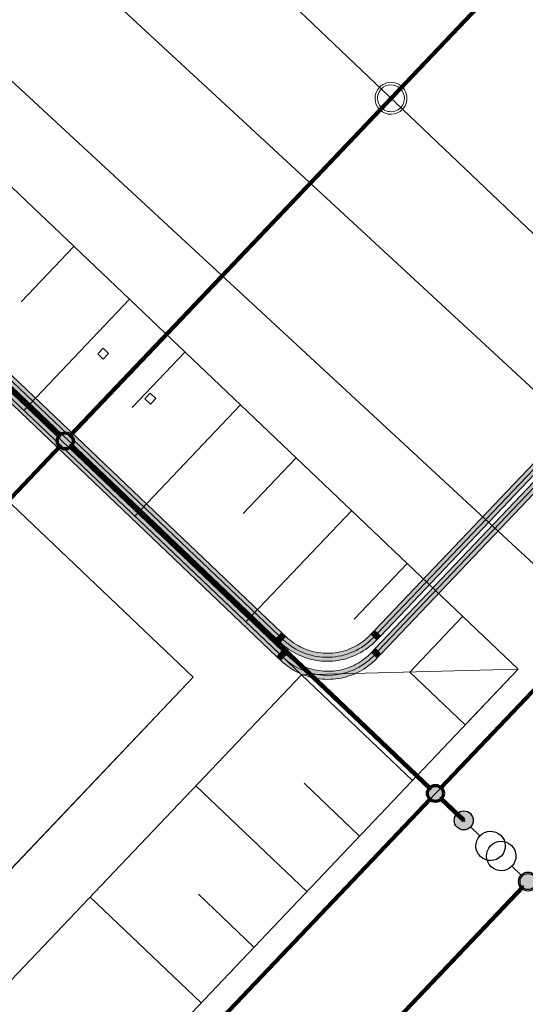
# Model space of a CAD drawing. Header units: metres. Extents: x 32343130.2 to 32343186.6, y 5699222 to 5699276.9.
# Tile 26 of 43: x 32343169.6 to 32343173.6, y 5699228.4 to 5699236.1. Entities that reach past the tile are written whole.
import ezdxf

# ---------------------------------------------------------------- set-up
doc = ezdxf.new("R2010")
doc.units = ezdxf.units.M
doc.linetypes.add('Mitte 1', pattern=[0.03, 0.012, -0.006, 0.006, -0.006])
for name, color, linetype, lineweight in [('0-1', 7, 'Continuous', 5), ('A-DETL-MBND', 7, 'Continuous', 18), ('E-POWR-CNTR', 7, 'Mitte 1', 25)]:
    doc.layers.add(name, color=color, linetype=linetype, lineweight=lineweight)
for name, color, linetype, lineweight, true_color in [('A-DETL-1', 254, 'Continuous', 18, 0xbebebe), ('A-DETL-MBND-1', 7, 'Continuous', 5, 0xcccccc), ('A-DETL-MBND-2', 1, 'Continuous', 5, 0xff0000), ('A-DETL-MBND-5', 1, 'Continuous', 18, 0xff0000), ('A-FLOR-HRAL-1', 7, 'Continuous', 5, 0xcccccc), ('A-FLOR-HRAL-2', 7, 'Continuous', 9, 0xcccccc), ('A-GENM-1', 7, 'Continuous', 5, 0xcccccc), ('A-MASS-1', 7, 'Continuous', 9, 0xcccccc), ('A-MASS-2', 7, 'Continuous', 5, 0xcccccc), ('E-POWR-CNDT-1', 7, 'Continuous', 70, 0x008040), ('E-POWR-CNDT-2', 7, 'Continuous', 70, 0x804000), ('E-POWR-CNDT-3', 5, 'Continuous', 35, 0x0000ff), ('E-POWR-CNTR-1', 7, 'Mitte 1', 70, 0x008040), ('E-POWR-CNTR-2', 7, 'Mitte 1', 70, 0x804000), ('G-IMPT-1', 7, 'Continuous', 70, 0x008040), ('G-IMPT-2', 5, 'Continuous', 35, 0x0000ff), ('G-IMPT-3', 5, 'Continuous', 25, 0x0000ff), ('S-COLS-1', 7, 'Continuous', 5, 0xcccccc), ('S-COLS-2', 7, 'Continuous', 9, 0xcccccc)]:
    doc.layers.add(name, color=color, linetype=linetype, lineweight=lineweight, true_color=true_color)

# ---------------------------------------------------------------- blocks, each defined once
blk = doc.blocks.new('Familie1 - Familie1-3512655-TGA_190_LP5_GR_FU-TGA-01_G_')
at = {"layer": 'A-DETL-MBND-1'}
for p, q in [((28.1, 0.5), (0, 0.5)), ((0, -0.5), (28.1, -0.5))]:
    blk.add_line(p, q, dxfattribs=at)
blk = doc.blocks.new('Aushub - Aushub-3443405-TGA_190_LP5_GR_FU-TGA-01_G_')
at = {"layer": 'A-MASS-2'}
for p, q in [((91.8504, -15.2842), (92.2639, -14.8495)), ((91.8715, -16.1324), (92.6986, -15.263)), ((92.7198, -16.1113), (93.1333, -15.6766)), ((92.7409, -16.9596), (93.568, -16.0902)), ((93.5892, -16.9384), (94.0027, -16.5037)), ((93.6103, -17.7867), (94.4374, -16.9173)), ((94.4586, -17.7656), (94.8721, -17.3309)), ((94.8933, -18.1791), (95.3068, -17.7444)), ((95.328, -18.5927), (95.7415, -18.158)), ((94.9144, -19.0274), (94.045, -18.2003)), ((95.328, -18.5927), (94.8933, -18.1791)), ((94.0873, -19.8968), (93.2179, -19.0697)), ((94.5009, -19.4621), (94.0662, -19.0485)), ((93.2602, -20.7662), (92.3908, -19.939)), ((93.6737, -20.3315), (93.239, -19.9179))]:
    blk.add_line(p, q, dxfattribs=at)
blk = doc.blocks.new('RO-Stütze _EN 10219-2_ - Anprallschutz-3556209-TGA_190_LP5_GR_FU-TGA-01_G_')
at = {"layer": 'S-COLS-1'}
for start, end in [(0, 180), (180, 0)]:
    blk.add_arc((0, 0), 0.105, start, end, dxfattribs=at)
for start_param, end_param in [(0, 3.141593), (3.141593, 6.283185)]:
    blk.add_ellipse((0, 0), major_axis=(0.125, 0), ratio=1, start_param=start_param, end_param=end_param, dxfattribs=at)
at = {"layer": 'S-COLS-2'}
for start, end in [(0, 180), (180, 0)]:
    blk.add_arc((0, 0), 0.105, start, end, dxfattribs=at)
for start_param, end_param in [(0, 3.141593), (3.141593, 6.283185)]:
    blk.add_ellipse((0, 0), major_axis=(0.125, 0), ratio=1, start_param=start_param, end_param=end_param, dxfattribs=at)
blk = doc.blocks.new('Geländer - 60-4048510-TGA_190_LP5_GR_FU-TGA-01_G_')
at = {"layer": 'A-FLOR-HRAL-1'}
for p, q in [((-0.03, -0.03), (-0.03, 0.03)), ((-0.03, 0.03), (0.03, 0.03)), ((0.03, 0.03), (0.03, -0.03)), ((0.03, -0.03), (-0.03, -0.03))]:
    blk.add_line(p, q, dxfattribs=at)
at = {"layer": 'A-FLOR-HRAL-2'}
for p, q in [((0.03, 0.03), (-0.03, 0.03)), ((-0.03, 0.03), (-0.03, -0.03)), ((0.03, -0.03), (0.03, 0.03)), ((-0.03, -0.03), (0.03, -0.03))]:
    blk.add_line(p, q, dxfattribs=at)
blk = doc.blocks.new('Geländer - Geländer-4039695-TGA_190_LP5_GR_FU-TGA-01_G_')
for p, rotation in [((92.4935, -15.689), 316.4272566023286), ((92.863, -16.0405), 136.4272566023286), ((91.115, -17.138), 316.4272566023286), ((91.4845, -17.4895), 136.4272566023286), ((89.7364, -18.587), 316.4272566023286), ((90.1059, -18.9385), 136.4272566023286), ((88.3579, -20.036), 316.4272566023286), ((88.7274, -20.3875), 136.4272566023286)]:
    blk.add_blockref('Geländer - 60-4048510-TGA_190_LP5_GR_FU-TGA-01_G_', p, dxfattribs=dict(rotation=rotation))
blk = doc.blocks.new('ARC_190_LPX_FM_Stellplätze_rvt-1-TGA_190_LP5_GR_FU-TGA-01_G_')
at = {"layer": 'A-DETL-MBND-1'}
for p, q in [((32343170.9651, 5699230.9652), (32343168.0671, 5699233.7223)), ((32343168.0676, 5699233.7219), (32343170.9651, 5699230.9652)), ((32343170.9651, 5699230.9652), (32343168.0676, 5699233.7219)), ((32343168.0676, 5699233.7219), (32343170.9656, 5699230.9648)), ((32343168.208, 5699228.0672), (32343170.9651, 5699230.9652)), ((32343170.9651, 5699230.9652), (32343168.208, 5699228.0672)), ((32343168.2085, 5699228.0668), (32343170.9656, 5699230.9648)), ((32343170.9656, 5699230.9648), (32343168.2085, 5699228.0668)), ((32343170.9656, 5699230.9648), (32343170.9651, 5699230.9652))]:
    blk.add_line(p, q, dxfattribs=at)
at = {"layer": 'A-MASS-1'}
for p, q in [((32343173.5085, 5699231.0275), (32343139.0227, 5699263.8366)), ((32343168.2704, 5699225.5217), (32343173.5085, 5699231.0275))]:
    blk.add_line(p, q, dxfattribs=at)
at = {"layer": 'A-MASS-2'}
for p, q in [((32343171.8123, 5699230.9852), (32343139.065, 5699262.1404)), ((32343168.2281, 5699227.2178), (32343171.8123, 5699230.9852)), ((32343171.8123, 5699230.9852), (32343173.5085, 5699231.0275))]:
    blk.add_line(p, q, dxfattribs=at)
at = {"layer": 'A-FLOR-HRAL-1'}
blk.add_blockref('Geländer - Geländer-4039695-TGA_190_LP5_GR_FU-TGA-01_G_', (32343077.7673, 5699249.1855), dxfattribs=at)
at = {"layer": 'A-GENM-1', "rotation": 317.2389160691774}
blk.add_blockref('Familie1 - Familie1-3512655-TGA_190_LP5_GR_FU-TGA-01_G_', (32343156.4002, 5699248.4652), dxfattribs=at)
at = {"layer": 'A-MASS-2'}
blk.add_blockref('Aushub - Aushub-3443405-TGA_190_LP5_GR_FU-TGA-01_G_', (32343077.7673, 5699249.1855), dxfattribs=at)
at = {"layer": 'S-COLS-1', "rotation": 316.4272566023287}
blk.add_blockref('RO-Stütze _EN 10219-2_ - Anprallschutz-3556209-TGA_190_LP5_GR_FU-TGA-01_G_', (32343172.5133, 5699235.4941), dxfattribs=at)
blk = doc.blocks.new('Leerrohr-Verteilerkasten - T-Stück - PVC1 - Anschlusspunkt-7532436-TGA_190_LP5_GR_FU-TGA-01_G_')
at = {"layer": 'G-IMPT-2'}
for points in [[(0, 0.0743), (-0.0192, 0.0718), (-0.0371, 0.0643), (-0.0525, 0.0525), (-0.0643, 0.0371), (-0.0718, 0.0192), (-0.0743, 0), (-0.0718, -0.0192), (-0.0643, -0.0371), (-0.0525, -0.0525), (-0.0371, -0.0643), (-0.0192, -0.0718), (0, -0.0743), (0.0192, -0.0718), (0.0371, -0.0643), (0.0525, -0.0525), (0.0643, -0.0371), (0.0718, -0.0192), (0.0743, 0), (0.0718, 0.0192), (0.0643, 0.0371), (0.0525, 0.0525), (0.0371, 0.0643), (0.0192, 0.0718)], [(0, 0.0625), (-0.0162, 0.0604), (-0.0313, 0.0541), (-0.0442, 0.0442), (-0.0541, 0.0313), (-0.0604, 0.0162), (-0.0625, 0), (-0.0604, -0.0162), (-0.0541, -0.0313), (-0.0442, -0.0442), (-0.0313, -0.0541), (-0.0162, -0.0604), (0, -0.0625), (0.0162, -0.0604), (0.0313, -0.0541), (0.0442, -0.0442), (0.0541, -0.0313), (0.0604, -0.0162), (0.0625, 0), (0.0604, 0.0162), (0.0541, 0.0313), (0.0442, 0.0442), (0.0313, 0.0541), (0.0162, 0.0604)], [(0, -0.62), (-0.0192, -0.6225), (-0.0371, -0.63), (-0.0525, -0.6418), (-0.0643, -0.6572), (-0.0718, -0.6751), (-0.0743, -0.6943), (-0.0718, -0.7135), (-0.0643, -0.7315), (-0.0525, -0.7468), (-0.0371, -0.7587), (-0.0192, -0.7661), (0, -0.7686), (0.0192, -0.7661), (0.0371, -0.7587), (0.0525, -0.7468), (0.0643, -0.7315), (0.0718, -0.7135), (0.0743, -0.6943), (0.0718, -0.6751), (0.0643, -0.6572), (0.0525, -0.6418), (0.0371, -0.63), (0.0192, -0.6225)]]:
    blk.add_hatch(color=256, dxfattribs=at).paths.add_polyline_path(points)
at = {"layer": 'G-IMPT-3'}
for p, q in [((0, -0.1743), (0, -0.0743)), ((0, -0.52), (0, -0.62))]:
    blk.add_line(p, q, dxfattribs=at)
for centre, radius in [((0, 0), 0.0743), ((0, 0), 0.0625), ((0, -0.6943), 0.0743)]:
    blk.add_circle(centre, radius, dxfattribs=at)
for centre in [(0, -0.2895), (0, -0.4048)]:
    blk.add_ellipse(centre, major_axis=(0.1152, 0), ratio=1, dxfattribs=at)
blk = doc.blocks.new('Leerrohr-Verteilerkasten - Kreuzstück - PVC1 - Fundamenterder-V2-TGA_190_LP5_GR_FU-TGA-01_G_')
at = {"layer": 'G-IMPT-1'}
blk.add_hatch(color=256, dxfattribs=at).paths.add_polyline_path([(0.0625, 0), (0.0604, 0.0162), (0.0541, 0.0313), (0.0442, 0.0442), (0.0313, 0.0541), (0.0162, 0.0604), (0, 0.0625), (-0.0162, 0.0604), (-0.0313, 0.0541), (-0.0442, 0.0442), (-0.0541, 0.0313), (-0.0604, 0.0162), (-0.0625, 0), (-0.0604, -0.0162), (-0.0541, -0.0313), (-0.0442, -0.0442), (-0.0313, -0.0541), (-0.0162, -0.0604), (0, -0.0625), (0.0162, -0.0604), (0.0313, -0.0541), (0.0442, -0.0442), (0.0541, -0.0313), (0.0604, -0.0162)])
blk.add_circle((0, 0), 0.0625, dxfattribs=at)
blk = doc.blocks.new('Leerrohr-Bogen - ohne Formteile - Standard-7631297-TGA_190_LP5_GR_FU-TGA-01_G_')
at = {"layer": 'A-DETL-MBND-5'}
for points in [[(0.0315, 0.5), (0.0315, 0.545), (-0.0315, 0.545), (-0.0315, 0.5), (0.0307, 0.5)], [(-0.5, -0.0315), (-0.4365, -0.0273), (-0.4218, -0.0256), (-0.3904, -0.0195), (-0.3503, -0.01), (-0.2926, 0.0112), (-0.277, 0.0177), (-0.2384, 0.0386), (-0.2126, 0.0529), (-0.1519, 0.0983), (-0.0983, 0.1519), (-0.0529, 0.2126), (-0.0287, 0.2557), (-0.0165, 0.2792), (0.01, 0.3503), (0.0263, 0.4276), (0.0315, 0.5), (-0.0315, 0.5), (-0.0379, 0.424), (-0.0536, 0.3605), (-0.0575, 0.3478), (-0.0838, 0.2854), (-0.0884, 0.2777), (-0.1233, 0.2219), (-0.1715, 0.1663), (-0.2278, 0.1191), (-0.2873, 0.0826), (-0.3559, 0.0543), (-0.4272, 0.0372), (-0.5, 0.0315), (-0.5, -0.0304)], [(-0.545, -0.0315), (-0.5, -0.0315), (-0.5, 0.0315), (-0.545, 0.0315), (-0.545, -0.0304)]]:
    blk.add_hatch(color=256, dxfattribs=at).paths.add_polyline_path(points)
h = blk.add_hatch(color=256, dxfattribs=at)
h.paths.add_polyline_path([(-0.3902, -0.0195), (-0.3892, -0.0193), (-0.3714, -0.015)])
h.paths.add_polyline_path([(-0.2792, 0.0165), (-0.2384, 0.0381), (-0.2449, 0.035), (-0.2785, 0.0169)])
h.paths.add_polyline_path([(-0.1519, 0.0983), (-0.1284, 0.1214), (-0.1406, 0.1097), (-0.1454, 0.1048)])
h.paths.add_polyline_path([(-0.0859, 0.2818), (-0.0815, 0.2899), (-0.0831, 0.2873), (-0.0838, 0.2859)])
h.paths.add_polyline_path([(0.0261, 0.4244), (0.0285, 0.4492), (0.0304, 0.485), (0.0263, 0.4276)])
h.paths.add_polyline_path([(0.01, 0.3503), (0.0194, 0.39), (0.0225, 0.4075), (0.0113, 0.3565)])
at = {"layer": 'A-DETL-MBND'}
for p, q in [((-0.0315, 0.545), (-0.0315, 0.5)), ((0.0315, 0.545), (-0.0315, 0.545)), ((0.0315, 0.545), (-0.0315, 0.545)), ((0.0315, 0.5), (0.0315, 0.545)), ((-0.5, 0.0315), (-0.545, 0.0315)), ((-0.545, 0.0315), (-0.545, -0.0315)), ((-0.545, 0.0315), (-0.545, -0.0315)), ((-0.545, -0.0315), (-0.5, -0.0315))]:
    blk.add_line(p, q, dxfattribs=at)
at = {"layer": 'A-DETL-MBND', "flags": 128}
for points in [[(-0.5, -0.0315), (-0.4787, -0.0311), (-0.4575, -0.0298), (-0.4364, -0.0277), (-0.4153, -0.0247), (-0.3944, -0.0209), (-0.3737, -0.0163), (-0.3531, -0.0108), (-0.3328, -0.0045), (-0.3128, 0.0026), (-0.293, 0.0105), (-0.2736, 0.0191), (-0.2546, 0.0286), (-0.2359, 0.0388), (-0.2177, 0.0497), (-0.1999, 0.0613), (-0.1826, 0.0737), (-0.1658, 0.0867), (-0.1495, 0.1004), (-0.1338, 0.1147), (-0.1187, 0.1297), (-0.1042, 0.1452), (-0.0904, 0.1614), (-0.0771, 0.178), (-0.0646, 0.1952), (-0.0528, 0.2128), (-0.0416, 0.2309), (-0.0312, 0.2495), (-0.0216, 0.2684), (-0.0127, 0.2878), (-0.0046, 0.3074), (0.0027, 0.3274), (0.0092, 0.3476), (0.0149, 0.3681), (0.0197, 0.3888), (0.0238, 0.4097), (0.027, 0.4307), (0.0293, 0.4518), (0.0308, 0.473), (0.0315, 0.4943), (0.0315, 0.5)], [(-0.0315, 0.5), (-0.0319, 0.4813), (-0.033, 0.4626), (-0.0349, 0.4439), (-0.0375, 0.4254), (-0.0408, 0.4069), (-0.0449, 0.3886), (-0.0497, 0.3705), (-0.0553, 0.3526), (-0.0615, 0.335), (-0.0685, 0.3176), (-0.0761, 0.3004), (-0.0844, 0.2837), (-0.0934, 0.2672), (-0.1031, 0.2511), (-0.1133, 0.2355), (-0.1242, 0.2202), (-0.1357, 0.2054), (-0.1478, 0.1911), (-0.1604, 0.1772), (-0.1736, 0.1639), (-0.1873, 0.1511), (-0.2015, 0.1389), (-0.2162, 0.1273), (-0.2313, 0.1162), (-0.2469, 0.1058), (-0.2628, 0.096), (-0.2792, 0.0868), (-0.2959, 0.0783), (-0.3129, 0.0705), (-0.3302, 0.0633), (-0.3478, 0.0569), (-0.3657, 0.0512), (-0.3837, 0.0462), (-0.402, 0.0419), (-0.4204, 0.0383), (-0.4389, 0.0355), (-0.4575, 0.0334), (-0.4762, 0.0321), (-0.4949, 0.0315), (-0.5, 0.0315)]]:
    blk.add_lwpolyline(points, dxfattribs=at)
blk = doc.blocks.new('Leerrohr-Bogen - ohne Formteile - Standard-V6-TGA_190_LP5_GR_FU-TGA-01_G_')
at = {"layer": 'A-DETL-MBND-5'}
for points in [[(0.0315, 0.5), (0.0315, 0.545), (-0.0315, 0.545), (-0.0315, 0.5), (0.0304, 0.5)], [(-0.5, -0.0315), (-0.4365, -0.0273), (-0.4218, -0.0256), (-0.3904, -0.0195), (-0.3503, -0.01), (-0.2926, 0.0112), (-0.277, 0.0177), (-0.2384, 0.0386), (-0.2126, 0.0529), (-0.1519, 0.0983), (-0.0977, 0.1528), (-0.0529, 0.2126), (-0.0287, 0.2557), (-0.0165, 0.2792), (0.01, 0.3503), (0.0263, 0.4276), (0.0315, 0.5), (-0.0315, 0.5), (-0.0379, 0.424), (-0.0536, 0.3605), (-0.0575, 0.3478), (-0.0838, 0.2854), (-0.0884, 0.2777), (-0.1233, 0.2219), (-0.1715, 0.1663), (-0.2278, 0.1191), (-0.2873, 0.0826), (-0.3559, 0.0543), (-0.4272, 0.0372), (-0.5, 0.0315), (-0.5, -0.0304)], [(-0.545, -0.0315), (-0.5, -0.0315), (-0.5, 0.0315), (-0.545, 0.0315), (-0.545, -0.0304)]]:
    blk.add_hatch(color=256, dxfattribs=at).paths.add_polyline_path(points)
h = blk.add_hatch(color=256, dxfattribs=at)
h.paths.add_polyline_path([(-0.3902, -0.0195), (-0.3762, -0.0162), (-0.3762, -0.0161)])
h.paths.add_polyline_path([(-0.2792, 0.0165), (-0.2384, 0.0381), (-0.2449, 0.035), (-0.2785, 0.0169)])
h.paths.add_polyline_path([(-0.1519, 0.0983), (-0.1284, 0.1214), (-0.1406, 0.1097), (-0.1454, 0.1048)])
h.paths.add_polyline_path([(-0.0859, 0.2818), (-0.0815, 0.2899), (-0.0831, 0.2873), (-0.0838, 0.2859)])
h.paths.add_polyline_path([(0.0261, 0.4244), (0.0285, 0.4492), (0.0304, 0.485), (0.0263, 0.4276)])
h.paths.add_polyline_path([(0.01, 0.3503), (0.0194, 0.39), (0.0225, 0.4075), (0.0113, 0.3565)])
at = {"layer": 'A-DETL-MBND'}
for p, q in [((-0.0315, 0.545), (-0.0315, 0.5)), ((0.0315, 0.545), (-0.0315, 0.545)), ((0.0315, 0.545), (-0.0315, 0.545)), ((0.0315, 0.5), (0.0315, 0.545)), ((-0.5, 0.0315), (-0.545, 0.0315)), ((-0.545, 0.0315), (-0.545, -0.0315)), ((-0.545, 0.0315), (-0.545, -0.0315)), ((-0.545, -0.0315), (-0.5, -0.0315))]:
    blk.add_line(p, q, dxfattribs=at)
at = {"layer": 'A-DETL-MBND', "flags": 128}
for points in [[(-0.5, -0.0315), (-0.4787, -0.0311), (-0.4575, -0.0298), (-0.4364, -0.0277), (-0.4153, -0.0247), (-0.3944, -0.0209), (-0.3737, -0.0163), (-0.3531, -0.0108), (-0.3328, -0.0045), (-0.3128, 0.0026), (-0.293, 0.0105), (-0.2736, 0.0191), (-0.2546, 0.0286), (-0.2359, 0.0388), (-0.2177, 0.0497), (-0.1999, 0.0613), (-0.1826, 0.0737), (-0.1658, 0.0867), (-0.1495, 0.1004), (-0.1338, 0.1147), (-0.1187, 0.1297), (-0.1042, 0.1452), (-0.0904, 0.1614), (-0.0771, 0.178), (-0.0646, 0.1952), (-0.0528, 0.2128), (-0.0416, 0.2309), (-0.0312, 0.2495), (-0.0216, 0.2684), (-0.0127, 0.2878), (-0.0046, 0.3074), (0.0027, 0.3274), (0.0092, 0.3476), (0.0149, 0.3681), (0.0197, 0.3888), (0.0238, 0.4097), (0.027, 0.4307), (0.0293, 0.4518), (0.0308, 0.473), (0.0315, 0.4943), (0.0315, 0.5)], [(-0.0315, 0.5), (-0.0319, 0.4813), (-0.033, 0.4626), (-0.0349, 0.4439), (-0.0375, 0.4254), (-0.0408, 0.4069), (-0.0449, 0.3886), (-0.0497, 0.3705), (-0.0553, 0.3526), (-0.0615, 0.335), (-0.0685, 0.3176), (-0.0761, 0.3004), (-0.0844, 0.2837), (-0.0934, 0.2672), (-0.1031, 0.2511), (-0.1133, 0.2355), (-0.1242, 0.2202), (-0.1357, 0.2054), (-0.1478, 0.1911), (-0.1604, 0.1772), (-0.1736, 0.1639), (-0.1873, 0.1511), (-0.2015, 0.1389), (-0.2162, 0.1273), (-0.2313, 0.1162), (-0.2469, 0.1058), (-0.2628, 0.096), (-0.2792, 0.0868), (-0.2959, 0.0783), (-0.3129, 0.0705), (-0.3302, 0.0633), (-0.3478, 0.0569), (-0.3657, 0.0512), (-0.3837, 0.0462), (-0.402, 0.0419), (-0.4204, 0.0383), (-0.4389, 0.0355), (-0.4575, 0.0334), (-0.4762, 0.0321), (-0.4949, 0.0315), (-0.5, 0.0315)]]:
    blk.add_lwpolyline(points, dxfattribs=at)

msp = doc.modelspace()

# ---------------------------------------------------------------- hatches: boundary and pattern name
at = {"layer": 'A-DETL-MBND-2'}
for points in [[(32343172.40217, 5699231.31523), (32343172.40808, 5699231.30961), (32343179.72672, 5699239.00227), (32343179.7039, 5699239.02398), (32343172.38525, 5699231.33132), (32343172.39666, 5699231.32047)], [(32343172.41398, 5699231.30399), (32343172.4309, 5699231.2879), (32343179.74954, 5699238.98056), (32343179.72672, 5699239.00227), (32343172.40808, 5699231.30961)], [(32343172.40019, 5699231.17909), (32343172.4116, 5699231.16824), (32343179.66604, 5699238.79341), (32343179.64321, 5699238.81512), (32343172.38878, 5699231.18995), (32343172.39546, 5699231.18359)], [(32343172.43382, 5699231.14709), (32343172.43442, 5699231.14652), (32343179.68886, 5699238.77169), (32343179.66604, 5699238.79341), (32343172.4116, 5699231.16824), (32343172.43364, 5699231.14726)], [(32343171.20907, 5699231.69808), (32343171.63757, 5699231.29042), (32343171.65928, 5699231.31324), (32343164.31628, 5699238.29922), (32343164.29457, 5699238.2764), (32343170.47465, 5699232.39679)], [(32343164.50867, 5699237.8912), (32343171.61938, 5699231.12622), (32343171.64109, 5699231.14904), (32343164.16739, 5699238.25937), (32343164.14568, 5699238.23655), (32343164.32507, 5699238.06588)], [(32343169.95423, 5699232.75388), (32343171.64109, 5699231.14904), (32343171.6628, 5699231.17186), (32343164.24735, 5699238.22677), (32343164.23785, 5699238.21678), (32343164.1796, 5699238.2722), (32343164.16739, 5699238.25937), (32343169.95091, 5699232.75704)], [(32343171.61586, 5699231.26759), (32343171.63757, 5699231.29042), (32343164.29452, 5699238.27636), (32343164.27285, 5699238.25358), (32343171.55457, 5699231.3259)]]:
    msp.add_hatch(color=256, dxfattribs=at).paths.add_polyline_path(points)

# ---------------------------------------------------------------- linework, layer by layer
at = {"layer": 'A-DETL-1'}
for p, q in [((32343175.41166, 5699232.73734), (32343140.63566, 5699265.82253)), ((32343167.14036, 5699224.04334), (32343183.80326, 5699241.55779))]:
    msp.add_line(p, q, dxfattribs=at)
at = {"layer": 'A-DETL-MBND'}
for p, q in [((32343179.7039, 5699239.02398), (32343172.38525, 5699231.33132)), ((32343172.40808, 5699231.30961), (32343179.72672, 5699239.00227)), ((32343172.40808, 5699231.30961), (32343179.72672, 5699239.00227)), ((32343172.4309, 5699231.2879), (32343179.74954, 5699238.98056)), ((32343179.64321, 5699238.81512), (32343172.38878, 5699231.18995)), ((32343172.4116, 5699231.16824), (32343179.66604, 5699238.79341)), ((32343172.4116, 5699231.16824), (32343179.66604, 5699238.79341)), ((32343172.43442, 5699231.14652), (32343179.68886, 5699238.77169)), ((32343164.2146, 5699238.309), (32343171.61586, 5699231.26759)), ((32343171.63757, 5699231.29042), (32343164.23632, 5699238.33182)), ((32343171.63757, 5699231.29042), (32343164.23632, 5699238.33182)), ((32343171.65928, 5699231.31324), (32343164.25803, 5699238.35464)), ((32343164.14568, 5699238.23655), (32343171.61938, 5699231.12622)), ((32343164.16739, 5699238.25937), (32343171.64109, 5699231.14904)), ((32343164.16739, 5699238.25937), (32343171.64109, 5699231.14904)), ((32343171.6628, 5699231.17186), (32343164.1891, 5699238.28219)), ((32343171.61586, 5699231.26759), (32343171.63757, 5699231.29042)), ((32343171.63757, 5699231.29042), (32343171.65928, 5699231.31324)), ((32343171.63757, 5699231.29042), (32343171.67017, 5699231.2594)), ((32343172.37706, 5699231.27701), (32343172.40808, 5699231.30961)), ((32343172.38525, 5699231.33132), (32343172.4309, 5699231.2879)), ((32343171.61938, 5699231.12622), (32343171.6628, 5699231.17186)), ((32343171.61938, 5699231.12622), (32343171.64109, 5699231.14904)), ((32343171.64109, 5699231.14904), (32343171.6628, 5699231.17186)), ((32343171.64109, 5699231.14904), (32343171.67369, 5699231.11802)), ((32343172.38058, 5699231.13563), (32343172.4116, 5699231.16824)), ((32343172.38878, 5699231.18995), (32343172.4116, 5699231.16824)), ((32343172.4116, 5699231.16824), (32343172.43442, 5699231.14652))]:
    msp.add_line(p, q, dxfattribs=at)
for centre, major_axis, start_param, end_param in [((32343172.01481, 5699231.62165), (0.47421, 0.15851), 3.6293212, 5.2001176), ((32343172.01833, 5699231.48027), (-0.26814, 0.42202), 1.8150753, 3.3858716)]:
    msp.add_ellipse(centre, major_axis=major_axis, ratio=1, start_param=start_param, end_param=end_param, dxfattribs=at)
at = {"layer": 'E-POWR-CNDT-1'}
for p, q in [((32343164.20588, 5699238.2858), (32343169.91929, 5699232.85018)), ((32343169.9248, 5699232.85597), (32343164.21139, 5699238.29159)), ((32343175.02179, 5699238.13655), (32343169.99973, 5699232.85784)), ((32343170.00553, 5699232.85233), (32343175.02758, 5699238.13103)), ((32343177.91979, 5699235.37945), (32343172.89773, 5699230.10074)), ((32343172.90352, 5699230.09523), (32343177.92558, 5699235.37393)), ((32343169.91929, 5699232.85018), (32343169.92204, 5699232.85307)), ((32343169.92204, 5699232.85307), (32343169.9248, 5699232.85597)), ((32343169.92204, 5699232.85307), (32343169.9248, 5699232.85597)), ((32343169.99973, 5699232.85784), (32343170.00263, 5699232.85508)), ((32343170.00263, 5699232.85508), (32343170.00553, 5699232.85233)), ((32343169.92115, 5699232.77525), (32343164.27873, 5699226.84447)), ((32343164.28453, 5699226.83896), (32343169.92695, 5699232.76973)), ((32343169.92405, 5699232.77249), (32343169.92115, 5699232.77525)), ((32343169.92405, 5699232.77249), (32343169.92115, 5699232.77525)), ((32343169.92695, 5699232.76973), (32343169.92405, 5699232.77249)), ((32343170.00464, 5699232.7745), (32343170.00188, 5699232.7716)), ((32343170.00188, 5699232.7716), (32343172.81728, 5699230.09308)), ((32343170.00739, 5699232.7774), (32343170.00464, 5699232.7745)), ((32343172.8228, 5699230.09887), (32343170.00739, 5699232.7774)), ((32343172.81728, 5699230.09308), (32343172.82004, 5699230.09597)), ((32343172.81728, 5699230.09308), (32343172.82004, 5699230.09597)), ((32343172.82004, 5699230.09597), (32343172.8228, 5699230.09887)), ((32343172.89773, 5699230.10074), (32343172.90063, 5699230.09798)), ((32343172.90063, 5699230.09798), (32343172.90352, 5699230.09523)), ((32343172.81915, 5699230.01815), (32343167.17673, 5699224.08737)), ((32343167.18253, 5699224.08186), (32343172.82495, 5699230.01263)), ((32343172.82495, 5699230.01263), (32343172.81915, 5699230.01815)), ((32343172.82495, 5699230.01263), (32343172.82205, 5699230.01539)), ((32343172.90539, 5699230.0203), (32343172.89988, 5699230.0145)), ((32343172.89988, 5699230.0145), (32343173.08005, 5699229.84309)), ((32343173.08557, 5699229.84888), (32343172.90539, 5699230.0203)), ((32343173.08005, 5699229.84309), (32343173.08281, 5699229.84598)), ((32343173.08281, 5699229.84598), (32343173.08557, 5699229.84888)), ((32343173.08281, 5699229.84598), (32343173.08557, 5699229.84888))]:
    msp.add_line(p, q, dxfattribs=at)
at = {"layer": 'E-POWR-CNDT-2'}
for p, q in [((32343173.54365, 5699229.32887), (32343167.19325, 5699222.65394)), ((32343167.19905, 5699222.64843), (32343173.54945, 5699229.32336)), ((32343173.54945, 5699229.32336), (32343173.54365, 5699229.32887))]:
    msp.add_line(p, q, dxfattribs=at)
at = {"layer": 'E-POWR-CNTR'}
for p, q in [((32343164.20864, 5699238.2887), (32343169.92204, 5699232.85307)), ((32343170.00263, 5699232.85508), (32343175.02468, 5699238.13379)), ((32343172.90063, 5699230.09798), (32343177.92268, 5699235.37669)), ((32343164.28163, 5699226.84172), (32343169.92405, 5699232.77249)), ((32343170.00464, 5699232.7745), (32343172.82004, 5699230.09597)), ((32343167.17963, 5699224.08462), (32343172.82205, 5699230.01539)), ((32343172.90263, 5699230.0174), (32343173.08281, 5699229.84598)), ((32343173.54655, 5699229.32611), (32343167.19615, 5699222.65119))]:
    msp.add_line(p, q, dxfattribs=at)
at = {"layer": 'E-POWR-CNTR-1'}
for p, q in [((32343164.20864, 5699238.2887), (32343169.92204, 5699232.85307)), ((32343170.00263, 5699232.85508), (32343175.02468, 5699238.13379)), ((32343172.90063, 5699230.09798), (32343177.92268, 5699235.37669)), ((32343164.28163, 5699226.84172), (32343169.92405, 5699232.77249)), ((32343170.00464, 5699232.7745), (32343172.82004, 5699230.09597)), ((32343167.17963, 5699224.08462), (32343172.82205, 5699230.01539)), ((32343172.90263, 5699230.0174), (32343173.08281, 5699229.84598))]:
    msp.add_line(p, q, dxfattribs=at)
at = {"layer": 'E-POWR-CNTR-2'}
msp.add_line((32343173.54655, 5699229.32611), (32343167.19615, 5699222.65119), dxfattribs=at)

# ---------------------------------------------------------------- block references
at = {"layer": '0-1'}
msp.add_blockref('ARC_190_LPX_FM_Stellplätze_rvt-1-TGA_190_LP5_GR_FU-TGA-01_G_', (0, 0), dxfattribs=at)
at = {"layer": 'A-DETL-MBND'}
for name, p, rotation in [('Leerrohr-Bogen - ohne Formteile - Standard-V6-TGA_190_LP5_GR_FU-TGA-01_G_', (32343172.03242, 5699230.91476), 316.427256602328), ('Leerrohr-Bogen - ohne Formteile - Standard-7631297-TGA_190_LP5_GR_FU-TGA-01_G_', (32343172.03594, 5699230.77338), 316.4272566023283)]:
    msp.add_blockref(name, p, dxfattribs=dict(at, rotation=rotation))
at = {"layer": 'E-POWR-CNDT-1'}
for p, rotation in [((32343169.96334, 5699232.81379), 46.42725660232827), ((32343172.86134, 5699230.05669), 46.4272566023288)]:
    msp.add_blockref('Leerrohr-Verteilerkasten - Kreuzstück - PVC1 - Fundamenterder-V2-TGA_190_LP5_GR_FU-TGA-01_G_', p, dxfattribs=dict(at, rotation=rotation))
at = {"layer": 'E-POWR-CNDT-3', "rotation": 226.4272566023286}
msp.add_blockref('Leerrohr-Verteilerkasten - T-Stück - PVC1 - Anschlusspunkt-7532436-TGA_190_LP5_GR_FU-TGA-01_G_', (32343173.58584, 5699229.36741), dxfattribs=at)

doc.saveas('drawing.dxf')
